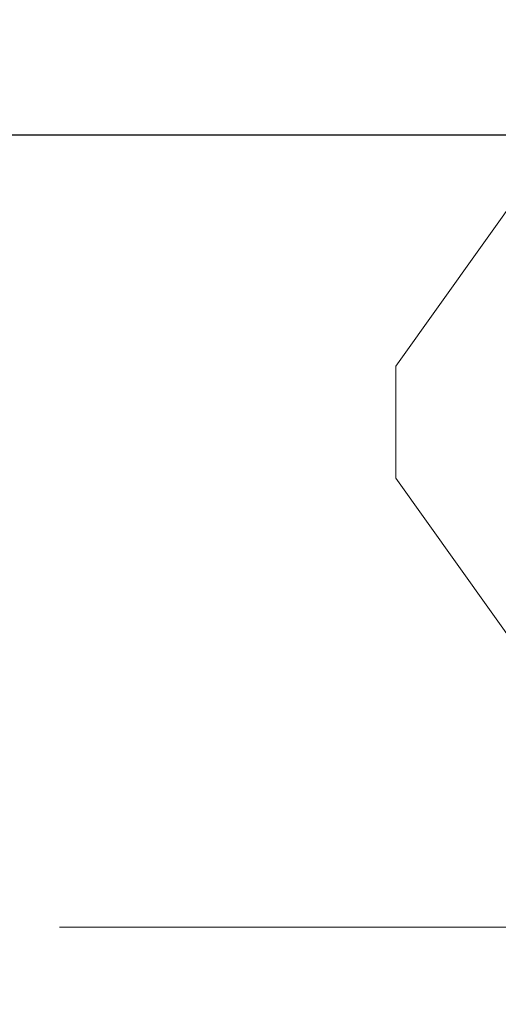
# Model space of a CAD drawing. Header units: inches. Extents: x -79624 to 52587, y -27526 to 10116.
# Tile 155 of 256: x 5582 to 5620, y -7709 to -7630. Entities that reach past the tile are written whole.
import ezdxf
from ezdxf import colors
from ezdxf.entities.mleader import LeaderData, LeaderLine
from ezdxf.math import Vec2, Vec3

# ---------------------------------------------------------------- set-up
doc = ezdxf.new("R2010")
doc.units = ezdxf.units.IN
doc.header["$MEASUREMENT"] = 0
doc.layers.add('- განათება', color=7, linetype='Continuous')
doc.layers.add('Dimensioning - General', color=7, linetype='Continuous')
doc.layers.add('- მექანიკური ნაწილი', color=7, linetype='Continuous', lineweight=18)
doc.styles.add('CT', font='ARIALN.TTF', dxfattribs={"height": 200})
doc.styles.add('GENERATED_STYLE_1', font='txt')
doc.dimstyles.new('GENERATED_STYLE__1', dxfattribs={"dimtxt": 100, "dimasz": 76, "dimexe": 0.18, "dimexo": 0.0625, "dimgap": 0, "dimtad": 0, "dimdec": 0, "dimlfac": 0.1, "dimzin": 0, "dimdsep": 46, "dimtxsty": 'GENERATED_STYLE_1', "dimblk": 'ARROWHEAD_5', "dimblk1": 'ARROWHEAD_5', "dimblk2": 'ARROWHEAD_5', "dimcen": 0.09, "dimse1": 1, "dimse2": 1, "dimclrd": 7, "dimclre": 7, "dimclrt": 7, "dimadec": 0, "dimazin": 0, "dimtfac": 1, "dimtdec": 4, "dimtmove": 0, "dimatfit": 3, "dimfxl": 1, "dimtolj": 1, "dimtzin": 0, "dimarcsym": 0})

# ---------------------------------------------------------------- blocks, each defined once
blk = doc.blocks.new('ARROWHEAD_5')
at = {"linetype": 'Continuous', "lineweight": 0}
blk.add_hatch(color=0, dxfattribs=at).paths.add_polyline_path([(-1, 0.2679), (0, 0), (-1, -0.2679)])
at = {"color": 0, "linetype": 'Continuous', "lineweight": 0}
blk.add_line((0, 0), (-1, 0), dxfattribs=at)
blk = doc.blocks.new('*D249')
at = {"layer": 'Defpoints', "color": 0, "linetype": 'Continuous', "transparency": 16777216}
for p in [(358.556, 209.203), (25258.556, 209.203), (1258.556, -26125.722)]:
    blk.add_point(p, dxfattribs=at)
at = {"layer": 'Dimensioning - General', "color": 7, "linetype": 'Continuous', "lineweight": -2, "transparency": 16777216}
for p, q in [((358.556, 133.203), (358.556, -12795.724)), ((358.556, -26049.722), (358.556, -13148.104))]:
    blk.add_line(p, q, dxfattribs=at)
at = {"layer": 'Dimensioning - General', "color": 7, "linetype": 'Continuous', "lineweight": -2, "transparency": 16777216, "xscale": 76.00000000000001, "yscale": 76.00000000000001, "zscale": 76.00000000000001}
for p, rotation in [((358.556, 209.203), 90), ((358.556, -26125.722), 270)]:
    blk.add_blockref('ARROWHEAD_5', p, dxfattribs=dict(at, rotation=rotation))
at = {"layer": 'Dimensioning - General', "color": 7, "linetype": 'Continuous', "lineweight": 13, "transparency": 16777216, "insert": (358.556, -12971.914), "char_height": 100, "attachment_point": 5, "rotation": 90, "style": 'GENERATED_STYLE_1'}
blk.add_mtext('\\A1;2633', dxfattribs=at)
blk = doc.blocks.new('_DotSmall')
at = {"color": 0, "linetype": 'ByBlock', "const_width": 0.5}
blk.add_lwpolyline([(-0.0625, 0, 1), (0.0625, 0, 1)], format="xyb", close=True, dxfattribs=at)

msp = doc.modelspace()

# ---------------------------------------------------------------- linework, layer by layer
at = {"layer": '- მექანიკური ნაწილი', "lineweight": 0}
for points in [[(5657.11354, -7594.56037), (5612.2034, -7657.43457), (5657.11354, -7594.56037)], [(5612.2034, -7657.43457), (5612.2034, -7666.4166), (5612.2034, -7657.43457)], [(5612.2034, -7657.43457), (5612.2034, -7657.43457)], [(5612.2034, -7666.4166), (5657.11354, -7729.29079), (5612.2034, -7666.4166)], [(5612.2034, -7666.4166), (5612.2034, -7666.4166)], [(5612.2034, -7666.4166), (5612.2034, -7666.4166)]]:
    msp.add_lwpolyline(points, dxfattribs=at)
at = {"layer": '- მექანიკური ნაწილი', "color": 7, "lineweight": 0}
for points in [[(5764.89788, -7702.34471), (5702.02368, -7702.34471), (5648.13152, -7702.34471), (5612.2034, -7702.34471), (5594.23935, -7702.34471), (5585.25732, -7702.34471), (5594.23935, -7702.34471), (5612.2034, -7702.34471), (5648.13152, -7702.34471), (5702.02368, -7702.34471), (5764.89788, -7702.34471)], [(5594.23935, -7702.34471), (5585.25732, -7702.34471), (5594.23935, -7702.34471)], [(5585.25732, -7702.34471), (5585.25732, -7702.34471)], [(5585.25732, -7702.34471), (5594.23935, -7702.34471), (5585.25732, -7702.34471)], [(5594.23935, -7702.34471), (5585.25732, -7702.34471)], [(5585.25732, -7702.34471), (5594.23935, -7702.34471)], [(5594.23935, -7702.34471), (5585.25732, -7702.34471)], [(5585.25732, -7702.34471), (5594.23935, -7702.34471)], [(5612.2034, -7702.34471), (5594.23935, -7702.34471), (5612.2034, -7702.34471)], [(5594.23935, -7702.34471), (5594.23935, -7702.34471)], [(5594.23935, -7702.34471), (5594.23935, -7702.34471)], [(5594.23935, -7702.34471), (5612.2034, -7702.34471), (5594.23935, -7702.34471)], [(5612.2034, -7702.34471), (5594.23935, -7702.34471)], [(5594.23935, -7702.34471), (5612.2034, -7702.34471)], [(5612.2034, -7702.34471), (5594.23935, -7702.34471)], [(5594.23935, -7702.34471), (5612.2034, -7702.34471)], [(5603.22138, -7702.34471), (5603.22138, -7702.34471)], [(5603.22138, -7702.34471), (5603.22138, -7702.34471)], [(5603.22138, -7702.34471), (5603.22138, -7702.34471)], [(5603.22138, -7702.34471), (5612.2034, -7702.34471)], [(5612.2034, -7702.34471), (5603.22138, -7702.34471)], [(5603.22138, -7702.34471), (5603.22138, -7702.34471)], [(5603.22138, -7702.34471), (5612.2034, -7702.34471)], [(5612.2034, -7702.34471), (5603.22138, -7702.34471)], [(5603.22138, -7702.34471), (5603.22138, -7702.34471)], [(5603.22138, -7702.34471), (5603.22138, -7702.34471)], [(5603.22138, -7702.34471), (5612.2034, -7702.34471)], [(5612.2034, -7702.34471), (5603.22138, -7702.34471)], [(5603.22138, -7702.34471), (5603.22138, -7702.34471)], [(5603.22138, -7702.34471), (5612.2034, -7702.34471)], [(5612.2034, -7702.34471), (5603.22138, -7702.34471)], [(5603.22138, -7702.34471), (5603.22138, -7702.34471)], [(5603.22138, -7702.34471), (5612.2034, -7702.34471)], [(5612.2034, -7702.34471), (5603.22138, -7702.34471)], [(5603.22138, -7702.34471), (5603.22138, -7702.34471)], [(5603.22138, -7702.34471), (5612.2034, -7702.34471)], [(5612.2034, -7702.34471), (5603.22138, -7702.34471)], [(5603.22138, -7702.34471), (5603.22138, -7702.34471)], [(5612.2034, -7702.34471), (5603.22138, -7702.34471)], [(5603.22138, -7702.34471), (5603.22138, -7702.34471)], [(5603.22138, -7702.34471), (5612.2034, -7702.34471)], [(5612.2034, -7702.34471), (5603.22138, -7702.34471)], [(5603.22138, -7702.34471), (5603.22138, -7702.34471)], [(5603.22138, -7702.34471), (5612.2034, -7702.34471)], [(5612.2034, -7702.34471), (5603.22138, -7702.34471)], [(5603.22138, -7702.34471), (5603.22138, -7702.34471)], [(5603.22138, -7702.34471), (5612.2034, -7702.34471)], [(5612.2034, -7702.34471), (5603.22138, -7702.34471)], [(5603.22138, -7702.34471), (5603.22138, -7702.34471)], [(5603.22138, -7702.34471), (5612.2034, -7702.34471)], [(5612.2034, -7702.34471), (5612.2034, -7702.34471)], [(5612.2034, -7702.34471), (5612.2034, -7702.34471)], [(5612.2034, -7702.34471), (5612.2034, -7702.34471)], [(5612.2034, -7702.34471), (5612.2034, -7702.34471)], [(5612.2034, -7702.34471), (5612.2034, -7702.34471)], [(5612.2034, -7702.34471), (5612.2034, -7702.34471)], [(5612.2034, -7702.34471), (5612.2034, -7702.34471)], [(5612.2034, -7702.34471), (5612.2034, -7702.34471)], [(5648.13152, -7702.34471), (5612.2034, -7702.34471), (5648.13152, -7702.34471)], [(5612.2034, -7702.34471), (5612.2034, -7702.34471)], [(5612.2034, -7702.34471), (5612.2034, -7702.34471)], [(5612.2034, -7702.34471), (5648.13152, -7702.34471), (5612.2034, -7702.34471)], [(5648.13152, -7702.34471), (5612.2034, -7702.34471)], [(5612.2034, -7702.34471), (5648.13152, -7702.34471)], [(5648.13152, -7702.34471), (5612.2034, -7702.34471)], [(5612.2034, -7702.34471), (5648.13152, -7702.34471)], [(5612.2034, -7702.34471), (5612.2034, -7702.34471)], [(5612.2034, -7702.34471), (5621.18543, -7702.34471)], [(5621.18543, -7702.34471), (5612.2034, -7702.34471)], [(5612.2034, -7702.34471), (5612.2034, -7702.34471)], [(5612.2034, -7702.34471), (5612.2034, -7702.34471)], [(5612.2034, -7702.34471), (5621.18543, -7702.34471)], [(5621.18543, -7702.34471), (5612.2034, -7702.34471)], [(5612.2034, -7702.34471), (5612.2034, -7702.34471)], [(5612.2034, -7702.34471), (5612.2034, -7702.34471)], [(5612.2034, -7702.34471), (5621.18543, -7702.34471)], [(5621.18543, -7702.34471), (5612.2034, -7702.34471)], [(5612.2034, -7702.34471), (5612.2034, -7702.34471)], [(5612.2034, -7702.34471), (5612.2034, -7702.34471)], [(5612.2034, -7702.34471), (5621.18543, -7702.34471)], [(5621.18543, -7702.34471), (5612.2034, -7702.34471)], [(5612.2034, -7702.34471), (5612.2034, -7702.34471)], [(5612.2034, -7702.34471), (5612.2034, -7702.34471)]]:
    msp.add_lwpolyline(points, dxfattribs=at)
msp.add_lwpolyline([(5603.22138, -7702.34471), (5612.2034, -7702.34471)], close=True, dxfattribs=at)
msp.add_lwpolyline([(5603.22138, -7702.34471), (5612.2034, -7702.34471)], close=True, dxfattribs=at)

# ---------------------------------------------------------------- dimensions: what is measured, and where the dimension line sits
at = {"layer": 'Dimensioning - General', "color": 7, "linetype": 'Continuous', "lineweight": 13}
dim = msp.add_linear_dim(base=(358.55594, 209.20337), p1=(1258.55593, -26125.72241), p2=(25258.55593, 209.20337), angle=90, dimstyle='GENERATED_STYLE__1', dxfattribs=at)
dim.commit()
dim.dimension.update_dxf_attribs({"geometry": '*D249', "text_midpoint": (358.55594, -12971.91402), "dimtype": 160, "text_rotation": 90})

# ---------------------------------------------------------------- leaders
at = {"layer": '- განათება', "color": 7}
ml = msp.add_multileader_mtext('Standard', dxfattribs=at)
ml.set_content('\\pxt14;{\\fSylfaen|b1|i0|c0|p18;DB-UPS2 \\fSylfaen|b0|i0|c0|p18;\\C1;QF-61          \\C7;N2XH-3X1.5}', color=7, style='CT')
ml.set_leader_properties()
ml.set_arrow_properties(name='DOTSMALL')
ml.build(insert=Vec2(0, 0))
ml.multileader.update_dxf_attribs({"has_dogleg": 0, "text_left_attachment_type": 6, "text_right_attachment_type": 6, "dogleg_length": 9, "arrow_head_size": 163.78543})
ctx = ml.context
ctx.base_point, ctx.char_height, ctx.arrow_head_size, ctx.landing_gap_size, ctx.plane_origin = Vec3(4773.60442, -7638.94753), 162.6117418, 163.78543, 54.59514, Vec3(-8122.67086, -23965.21146)
ctx.left_attachment, ctx.right_attachment, ctx.text_align_type = 6, 6, 1
notes = []
notes.append((ctx, [(0, (1, 1, 0), (6480.89889, -7638.94753), (-1, 0), 9, [(2, [(5982.17124, -8706.06811)], 0, [])])]))
ctx.mtext.insert, ctx.mtext.width, ctx.mtext.defined_height, ctx.mtext.alignment, ctx.mtext.flow_direction = Vec3(5622.75166, -7443.81344), 2403.0225903, 231.60879, 2, 5
for ctx, leaders in notes:
    for number, flags, end, landing, length, lines in leaders:
        leader = LeaderData()
        leader.index, (leader.has_last_leader_line, leader.has_dogleg_vector, leader.attachment_direction) = number, flags
        leader.last_leader_point, leader.dogleg_vector, leader.dogleg_length = Vec3(end), Vec3(landing), length
        for number, points, colour, breaks in lines:
            line = LeaderLine()
            line.index, line.vertices, line.color, line.breaks = number, Vec3.list(points), colors.encode_raw_color(colour), breaks
            leader.lines.append(line)
        ctx.leaders.append(leader)

doc.saveas('drawing.dxf')
